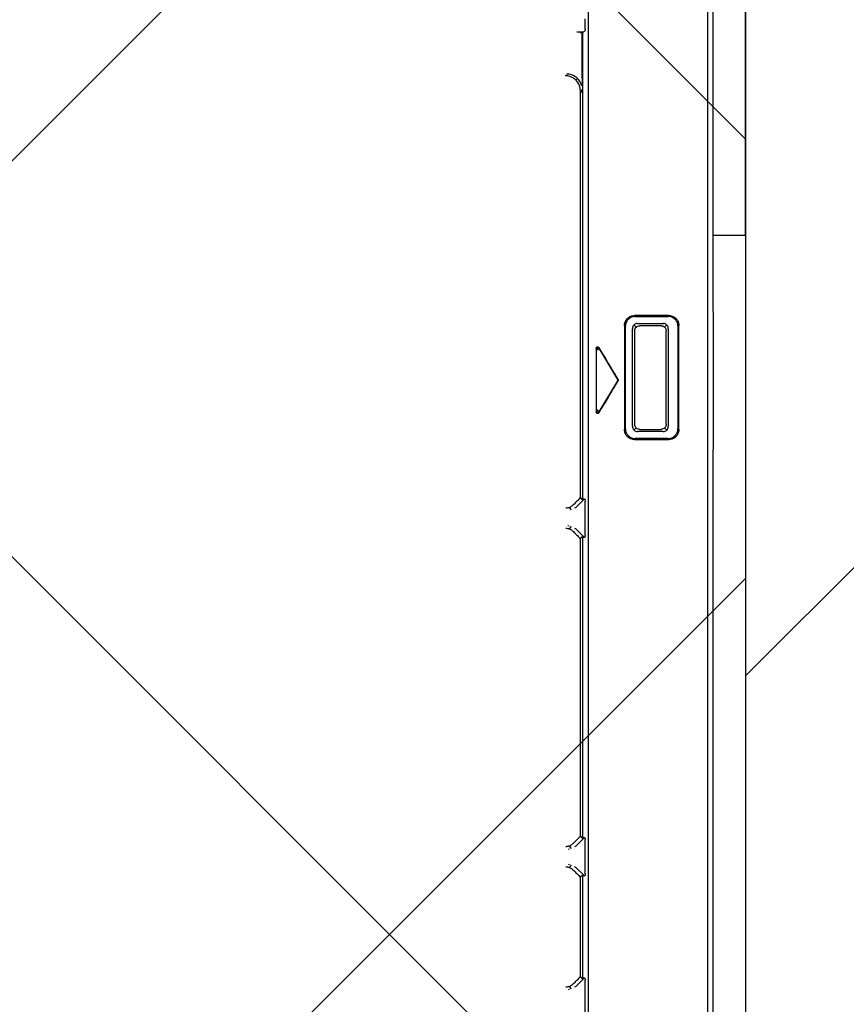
# Model space of a CAD drawing. Header units: millimetres. Extents: x 24385 to 79107, y -56478 to -23676.
# Tile 91 of 256: x 29212 to 29228, y -35260 to -35241. Entities that reach past the tile are written whole.
import ezdxf

# ---------------------------------------------------------------- set-up
doc = ezdxf.new("R2010")
doc.units = ezdxf.units.MM
doc.header["$LTSCALE"] = 2
doc.linetypes.add('DASHED', pattern=[19.05, 12.7, -6.35])
doc.layers.add('0_OPIS', color=7, linetype='Continuous', lineweight=13)
doc.layers.add('A_KRESKOWANIE', color=9, linetype='Continuous', lineweight=0)
for name, color, linetype in [('3DPLAN_A_KRESKOWANIE 1', 253, 'Continuous'), ('3DPLAN_A_OPIS', 8, 'Continuous'), ('3DPLAN_K_NOŚNA', 7, 'Continuous'), ('IS_freon_urządzenia', 3, 'DASHED'), ('IS_KLIM_urządzenia', 3, 'Continuous')]:
    doc.layers.add(name, color=color, linetype=linetype)
doc.styles.add('ARIAL', font='arial.ttf')

# ---------------------------------------------------------------- blocks, each defined once
blk = doc.blocks.new('G$C8A3076D4')
at = {"layer": 'IS_KLIM_urządzenia', "linetype": 'Continuous'}
for p, q in [((51.105, 25.983), (77.216, 25.983)), ((52.852, 24.519), (52.863, 24.507)), ((53.014, 24.562), (55.175, 24.562)), ((55.326, 24.507), (55.338, 24.519)), ((52.808, 23.664), (52.808, 24.353)), ((52.958, 23.709), (52.957, 24.254)), ((52.994, 24.322), (53.035, 24.281)), ((53.069, 24.359), (55.12, 24.359)), ((55.196, 24.322), (55.155, 24.281)), ((55.232, 24.252), (55.232, 23.712)), ((55.381, 24.352), (55.381, 23.665)), ((52.995, 23.642), (53.036, 23.683)), ((55.112, 23.658), (53.074, 23.658)), ((55.194, 23.642), (55.154, 23.682)), ((52.863, 23.511), (52.851, 23.499)), ((55.177, 23.456), (53.012, 23.456)), ((55.118, 23.605), (53.071, 23.605)), ((55.338, 23.499), (55.326, 23.511)), ((53.515, 22.916), (54.134, 23.289)), ((54.135, 23.288), (54.166, 23.288)), ((54.149, 23.296), (54.149, 23.308)), ((54.166, 23.288), (54.783, 22.917)), ((53.493, 22.879), (53.448, 22.866)), ((54.805, 22.879), (54.85, 22.867)), ((100.072, 22.682), (2.637, 22.68)), ((56.65, 22.594), (56.838, 22.406)), ((57.271, 22.406), (57.459, 22.594)), ((63.774, 22.594), (63.962, 22.406)), ((64.395, 22.406), (64.583, 22.594)), ((66.729, 22.594), (66.917, 22.406)), ((46.818, 22.433), (46.819, 22.581)), ((46.828, 22.553), (56.663, 22.553)), ((47.793, 22.544), (46.83, 22.544)), ((47.793, 22.544), (47.95, 22.544)), ((47.807, 22.445), (47.836, 22.415)), ((56.838, 22.406), (56.847, 22.385)), ((57.262, 22.385), (57.271, 22.406)), ((57.446, 22.553), (63.787, 22.553)), ((63.962, 22.406), (63.971, 22.385)), ((64.386, 22.385), (64.395, 22.406)), ((64.57, 22.553), (66.742, 22.553)), ((66.917, 22.406), (66.926, 22.385)), ((56.88, 22.326), (56.83, 22.278)), ((57.206, 22.249), (57.216, 22.273)), ((57.279, 22.278), (57.229, 22.326)), ((64.004, 22.326), (63.954, 22.278)), ((64.017, 22.273), (64.024, 22.256)), ((64.333, 22.256), (64.34, 22.273)), ((64.403, 22.278), (64.352, 22.326)), ((66.959, 22.326), (66.909, 22.278)), ((66.972, 22.274), (66.979, 22.256))]:
    blk.add_line(p, q, dxfattribs=at)
for points, knots in [([(51.105, 25.983), (43.968, 25.983), (36.832, 25.983), (26.371, 25.983), (23.046, 25.983), (19.722, 25.983)], [0, 0, 0, 0, 0.682211, 0.682211, 1, 1, 1, 1]), ([(40.717, 25.294), (44.286, 25.294), (47.854, 25.294), (51.836, 25.294), (52.248, 25.294), (52.661, 25.294)], [0, 0, 0, 0, 0.896391, 0.896391, 1, 1, 1, 1]), ([(52.789, 24.368), (52.789, 24.392), (52.793, 24.416), (52.809, 24.461), (52.821, 24.483), (52.851, 24.52), (52.869, 24.536), (52.909, 24.561), (52.932, 24.57), (52.97, 24.579), (52.987, 24.581), (53.003, 24.581)], [0, 0, 0, 0, 0.214794, 0.214794, 0.429769, 0.429769, 0.642338, 0.642338, 0.854675, 0.854675, 1, 1, 1, 1]), ([(53.014, 24.562), (52.993, 24.561), (52.971, 24.557), (52.928, 24.542), (52.906, 24.53), (52.869, 24.5), (52.852, 24.481), (52.828, 24.441), (52.819, 24.419), (52.81, 24.382), (52.809, 24.367), (52.808, 24.353)], [0, 0, 0, 0, 0.200386, 0.200386, 0.426426, 0.426426, 0.648856, 0.648856, 0.868875, 0.868875, 1, 1, 1, 1]), ([(55.381, 24.352), (55.38, 24.375), (55.376, 24.398), (55.361, 24.443), (55.349, 24.464), (55.319, 24.501), (55.301, 24.517), (55.261, 24.542), (55.238, 24.551), (55.202, 24.559), (55.189, 24.561), (55.175, 24.562)], [0, 0, 0, 0, 0.213007, 0.213007, 0.435815, 0.435815, 0.655764, 0.655764, 0.875481, 0.875481, 1, 1, 1, 1]), ([(55.186, 24.581), (55.21, 24.581), (55.235, 24.577), (55.281, 24.561), (55.302, 24.549), (55.34, 24.519), (55.356, 24.5), (55.381, 24.46), (55.39, 24.437), (55.398, 24.399), (55.4, 24.384), (55.4, 24.368)], [0, 0, 0, 0, 0.21758, 0.21758, 0.435409, 0.435409, 0.649758, 0.649758, 0.861786, 0.861786, 1, 1, 1, 1]), ([(52.789, 24.368), (52.789, 24.293), (52.789, 24.218), (52.789, 24.026), (52.789, 23.908), (52.789, 23.743), (52.789, 23.697), (52.789, 23.65)], [0, 0, 0, 0, 0.312648, 0.312648, 0.804205, 0.804205, 1, 1, 1, 1]), ([(53.068, 24.359), (53.055, 24.359), (53.041, 24.357), (53.017, 24.349), (53.006, 24.343), (52.988, 24.328), (52.98, 24.319), (52.967, 24.299), (52.962, 24.287), (52.958, 24.269), (52.957, 24.261), (52.957, 24.254)], [0, 0, 0, 0, 0.237232, 0.237232, 0.449647, 0.449647, 0.660286, 0.660286, 0.870851, 0.870851, 1, 1, 1, 1]), ([(53.004, 24.205), (53.004, 24.217), (53.006, 24.229), (53.014, 24.252), (53.02, 24.263), (53.035, 24.282), (53.044, 24.29), (53.064, 24.302), (53.075, 24.307), (53.095, 24.311), (53.102, 24.312), (53.11, 24.312)], [0, 0, 0, 0, 0.216905, 0.216905, 0.434003, 0.434003, 0.648392, 0.648392, 0.860882, 0.860882, 1, 1, 1, 1]), ([(55.079, 24.312), (55.091, 24.312), (55.103, 24.31), (55.126, 24.302), (55.137, 24.296), (55.155, 24.281), (55.163, 24.272), (55.176, 24.252), (55.18, 24.241), (55.185, 24.221), (55.186, 24.213), (55.186, 24.205)], [0, 0, 0, 0, 0.214481, 0.214481, 0.429097, 0.429097, 0.641919, 0.641919, 0.854666, 0.854666, 1, 1, 1, 1]), ([(55.232, 24.251), (55.232, 24.264), (55.23, 24.276), (55.222, 24.299), (55.216, 24.31), (55.201, 24.328), (55.192, 24.336), (55.172, 24.349), (55.16, 24.354), (55.14, 24.358), (55.131, 24.359), (55.121, 24.359)], [0, 0, 0, 0, 0.21161, 0.21161, 0.423408, 0.423408, 0.632564, 0.632564, 0.839867, 0.839867, 1, 1, 1, 1]), ([(55.4, 23.65), (55.4, 23.725), (55.4, 23.799), (55.4, 23.992), (55.4, 24.11), (55.4, 24.274), (55.4, 24.321), (55.4, 24.368)], [0, 0, 0, 0, 0.312644, 0.312644, 0.804201, 0.804201, 1, 1, 1, 1]), ([(53.004, 24.205), (53.004, 24.123), (53.004, 24.04), (53.004, 23.892), (53.004, 23.825), (53.004, 23.758)], [0, 0, 0, 0, 0.552395, 0.552395, 1, 1, 1, 1]), ([(55.185, 23.758), (55.185, 23.776), (55.185, 23.794), (55.185, 23.943), (55.186, 24.074), (55.186, 24.205)], [0, 0, 0, 0, 0.121173, 0.121173, 1, 1, 1, 1]), ([(53.001, 23.437), (52.977, 23.437), (52.953, 23.441), (52.908, 23.457), (52.887, 23.469), (52.85, 23.498), (52.834, 23.516), (52.809, 23.556), (52.8, 23.578), (52.791, 23.617), (52.789, 23.633), (52.789, 23.65)], [0, 0, 0, 0, 0.215021, 0.215021, 0.430311, 0.430311, 0.642044, 0.642044, 0.853214, 0.853214, 1, 1, 1, 1]), ([(52.809, 23.664), (52.809, 23.641), (52.813, 23.619), (52.829, 23.574), (52.841, 23.553), (52.871, 23.515), (52.889, 23.499), (52.929, 23.475), (52.951, 23.466), (52.987, 23.458), (52.999, 23.457), (53.012, 23.456)], [0, 0, 0, 0, 0.212595, 0.212595, 0.440503, 0.440503, 0.662557, 0.662557, 0.881432, 0.881432, 1, 1, 1, 1]), ([(52.958, 23.709), (52.958, 23.698), (52.96, 23.687), (52.968, 23.665), (52.974, 23.654), (52.989, 23.636), (52.998, 23.628), (53.018, 23.615), (53.03, 23.61), (53.051, 23.606), (53.061, 23.605), (53.071, 23.605)], [0, 0, 0, 0, 0.195538, 0.195538, 0.407211, 0.407211, 0.617929, 0.617929, 0.82878, 0.82878, 1, 1, 1, 1]), ([(53.112, 23.651), (53.1, 23.651), (53.087, 23.653), (53.065, 23.661), (53.054, 23.667), (53.035, 23.682), (53.027, 23.692), (53.014, 23.712), (53.009, 23.723), (53.005, 23.743), (53.004, 23.75), (53.004, 23.758)], [0, 0, 0, 0, 0.216624, 0.216624, 0.433365, 0.433365, 0.648447, 0.648447, 0.862246, 0.862246, 1, 1, 1, 1]), ([(53.112, 23.651), (53.446, 23.651), (53.78, 23.651), (54.435, 23.651), (54.756, 23.651), (55.078, 23.651)], [0, 0, 0, 0, 0.509763, 0.509763, 1, 1, 1, 1]), ([(55.185, 23.758), (55.185, 23.746), (55.183, 23.734), (55.175, 23.711), (55.169, 23.701), (55.154, 23.682), (55.145, 23.674), (55.125, 23.661), (55.113, 23.656), (55.094, 23.652), (55.086, 23.651), (55.078, 23.651)], [0, 0, 0, 0, 0.214747, 0.214747, 0.429568, 0.429568, 0.643419, 0.643419, 0.857404, 0.857404, 1, 1, 1, 1]), ([(55.119, 23.605), (55.133, 23.604), (55.147, 23.607), (55.171, 23.615), (55.182, 23.621), (55.201, 23.636), (55.209, 23.645), (55.222, 23.666), (55.226, 23.677), (55.231, 23.696), (55.231, 23.704), (55.231, 23.712)], [0, 0, 0, 0, 0.237224, 0.237224, 0.448268, 0.448268, 0.657696, 0.657696, 0.865874, 0.865874, 1, 1, 1, 1]), ([(55.177, 23.456), (55.198, 23.457), (55.22, 23.461), (55.263, 23.476), (55.284, 23.488), (55.321, 23.518), (55.337, 23.536), (55.361, 23.575), (55.37, 23.598), (55.379, 23.635), (55.381, 23.65), (55.381, 23.665)], [0, 0, 0, 0, 0.199355, 0.199355, 0.422545, 0.422545, 0.641498, 0.641498, 0.85989, 0.85989, 1, 1, 1, 1]), ([(55.4, 23.65), (55.4, 23.626), (55.396, 23.601), (55.38, 23.555), (55.368, 23.534), (55.338, 23.497), (55.32, 23.48), (55.28, 23.456), (55.257, 23.447), (55.219, 23.439), (55.204, 23.437), (55.189, 23.437)], [0, 0, 0, 0, 0.218422, 0.218422, 0.437198, 0.437198, 0.65107, 0.65107, 0.861859, 0.861859, 1, 1, 1, 1]), ([(54.133, 23.304), (54.048, 23.252), (53.962, 23.201), (53.787, 23.096), (53.697, 23.042), (53.56, 22.959), (53.513, 22.931), (53.466, 22.903)], [0, 0, 0, 0, 0.382847, 0.382847, 0.789119, 0.789119, 1, 1, 1, 1]), ([(54.133, 23.304), (54.136, 23.305), (54.139, 23.307), (54.146, 23.308), (54.15, 23.308), (54.157, 23.307), (54.16, 23.306), (54.164, 23.304), (54.165, 23.304), (54.166, 23.304)], [0, 0, 0, 0, 0.312096, 0.312096, 0.624293, 0.624293, 0.935211, 0.935211, 1, 1, 1, 1]), ([(54.832, 22.903), (54.781, 22.934), (54.73, 22.965), (54.588, 23.05), (54.498, 23.104), (54.327, 23.207), (54.246, 23.255), (54.166, 23.304)], [0, 0, 0, 0, 0.230731, 0.230731, 0.637012, 0.637012, 1, 1, 1, 1]), ([(53.481, 22.844), (53.477, 22.844), (53.472, 22.844), (53.465, 22.847), (53.461, 22.849), (53.455, 22.853), (53.453, 22.856), (53.449, 22.862), (53.448, 22.866), (53.447, 22.872), (53.447, 22.875), (53.448, 22.881), (53.449, 22.884), (53.452, 22.89), (53.454, 22.893), (53.459, 22.899), (53.463, 22.901), (53.466, 22.903)], [0, 0, 0, 0, 0.154291, 0.154291, 0.283918, 0.283918, 0.414787, 0.414787, 0.527246, 0.527246, 0.63128, 0.63128, 0.740016, 0.740016, 0.863016, 0.863016, 1, 1, 1, 1]), ([(53.515, 22.916), (53.511, 22.914), (53.508, 22.91), (53.503, 22.903), (53.501, 22.9), (53.499, 22.893), (53.498, 22.889), (53.499, 22.882), (53.5, 22.879), (53.503, 22.873), (53.505, 22.87), (53.509, 22.866), (53.511, 22.864), (53.517, 22.861), (53.519, 22.86), (53.522, 22.86)], [0, 0, 0, 0, 0.196698, 0.196698, 0.349939, 0.349939, 0.504631, 0.504631, 0.638183, 0.638183, 0.761245, 0.761245, 0.889276, 0.889276, 1, 1, 1, 1]), ([(54.767, 22.858), (54.771, 22.859), (54.775, 22.859), (54.782, 22.862), (54.786, 22.863), (54.792, 22.868), (54.794, 22.871), (54.798, 22.877), (54.799, 22.88), (54.8, 22.887), (54.8, 22.89), (54.799, 22.896), (54.798, 22.899), (54.795, 22.905), (54.793, 22.908), (54.788, 22.913), (54.785, 22.915), (54.783, 22.917)], [0, 0, 0, 0, 0.138738, 0.138738, 0.275874, 0.275874, 0.414329, 0.414329, 0.533185, 0.533185, 0.642716, 0.642716, 0.75673, 0.75673, 0.885292, 0.885292, 1, 1, 1, 1]), ([(54.832, 22.903), (54.837, 22.901), (54.841, 22.897), (54.847, 22.889), (54.849, 22.886), (54.851, 22.879), (54.851, 22.875), (54.851, 22.868), (54.85, 22.864), (54.847, 22.859), (54.845, 22.856), (54.841, 22.852), (54.838, 22.85), (54.832, 22.847), (54.829, 22.845), (54.823, 22.844), (54.82, 22.844), (54.817, 22.844)], [0, 0, 0, 0, 0.191145, 0.191145, 0.322347, 0.322347, 0.454834, 0.454834, 0.568645, 0.568645, 0.672752, 0.672752, 0.78059, 0.78059, 0.901973, 0.901973, 1, 1, 1, 1]), ([(46.765, 22.612), (46.77, 22.612), (46.775, 22.611), (46.783, 22.61), (46.785, 22.609), (46.788, 22.608)], [0, 0, 0, 0, 0.627648, 0.627648, 1, 1, 1, 1]), ([(46.788, 22.608), (46.794, 22.606), (46.799, 22.603), (46.807, 22.597), (46.811, 22.594), (46.816, 22.587), (46.818, 22.583), (46.819, 22.58)], [0, 0, 0, 0, 0.32781, 0.32781, 0.652448, 0.652448, 1, 1, 1, 1]), ([(56.651, 22.582), (56.65, 22.585), (56.649, 22.587), (56.649, 22.593), (56.65, 22.595), (56.653, 22.6), (56.655, 22.602), (56.661, 22.606), (56.663, 22.607), (56.667, 22.608)], [0, 0, 0, 0, 0.30104, 0.30104, 0.549156, 0.549156, 0.800113, 0.800113, 1, 1, 1, 1]), ([(56.667, 22.608), (56.672, 22.61), (56.678, 22.611), (56.687, 22.612), (56.691, 22.612), (56.694, 22.612)], [0, 0, 0, 0, 0.645272, 0.645272, 1, 1, 1, 1]), ([(57.415, 22.612), (57.421, 22.612), (57.427, 22.612), (57.436, 22.61), (57.439, 22.609), (57.442, 22.608)], [0, 0, 0, 0, 0.646481, 0.646481, 1, 1, 1, 1]), ([(57.442, 22.608), (57.446, 22.607), (57.449, 22.605), (57.454, 22.602), (57.456, 22.6), (57.459, 22.596), (57.46, 22.593), (57.46, 22.588), (57.46, 22.585), (57.458, 22.582)], [0, 0, 0, 0, 0.22085, 0.22085, 0.442448, 0.442448, 0.653888, 0.653888, 1, 1, 1, 1]), ([(63.775, 22.582), (63.773, 22.585), (63.773, 22.587), (63.773, 22.593), (63.774, 22.595), (63.777, 22.6), (63.779, 22.602), (63.784, 22.606), (63.787, 22.607), (63.79, 22.608)], [0, 0, 0, 0, 0.30104, 0.30104, 0.549156, 0.549156, 0.800113, 0.800113, 1, 1, 1, 1]), ([(63.79, 22.608), (63.796, 22.61), (63.802, 22.611), (63.811, 22.612), (63.815, 22.612), (63.818, 22.612)], [0, 0, 0, 0, 0.645271, 0.645271, 1, 1, 1, 1]), ([(64.539, 22.612), (64.545, 22.612), (64.551, 22.612), (64.56, 22.61), (64.563, 22.609), (64.566, 22.608)], [0, 0, 0, 0, 0.646481, 0.646481, 1, 1, 1, 1]), ([(64.566, 22.608), (64.57, 22.607), (64.573, 22.605), (64.578, 22.602), (64.58, 22.6), (64.583, 22.596), (64.584, 22.594), (64.584, 22.588), (64.583, 22.585), (64.582, 22.582)], [0, 0, 0, 0, 0.22085, 0.22085, 0.442448, 0.442448, 0.653888, 0.653888, 1, 1, 1, 1]), ([(66.73, 22.582), (66.729, 22.585), (66.728, 22.587), (66.728, 22.593), (66.729, 22.595), (66.732, 22.6), (66.734, 22.602), (66.74, 22.606), (66.742, 22.607), (66.746, 22.608)], [0, 0, 0, 0, 0.30104, 0.30104, 0.549156, 0.549156, 0.800113, 0.800113, 1, 1, 1, 1]), ([(66.746, 22.608), (66.751, 22.61), (66.757, 22.611), (66.766, 22.612), (66.77, 22.612), (66.773, 22.612)], [0, 0, 0, 0, 0.645271, 0.645271, 1, 1, 1, 1]), ([(46.828, 22.552), (46.825, 22.557), (46.823, 22.565), (46.82, 22.576), (46.819, 22.578), (46.819, 22.58)], [0, 0, 0, 0, 0.825499, 0.825499, 1, 1, 1, 1]), ([(46.832, 22.502), (46.832, 22.508), (46.832, 22.514), (46.832, 22.525), (46.831, 22.53), (46.83, 22.54), (46.83, 22.544), (46.829, 22.549), (46.828, 22.551), (46.828, 22.552)], [0, 0, 0, 0, 0.264899, 0.264899, 0.52974, 0.52974, 0.795515, 0.795515, 1, 1, 1, 1]), ([(47.953, 22.535), (47.943, 22.532), (47.932, 22.529), (47.888, 22.514), (47.856, 22.496), (47.8, 22.451), (47.776, 22.424), (47.738, 22.363), (47.724, 22.33), (47.711, 22.269), (47.708, 22.243), (47.708, 22.217)], [0, 0, 0, 0, 0.074805, 0.074805, 0.324054, 0.324054, 0.571234, 0.571234, 0.818364, 0.818364, 1, 1, 1, 1]), ([(48.063, 22.509), (48.027, 22.509), (47.99, 22.503), (47.923, 22.479), (47.89, 22.461), (47.835, 22.417), (47.81, 22.389), (47.773, 22.329), (47.759, 22.295), (47.751, 22.26), (47.745, 22.237), (47.743, 22.213), (47.743, 22.188)], [0, 0, 0, 0, 0.21498, 0.21498, 0.430094, 0.430094, 0.643423, 0.643423, 0.856709, 0.856709, 0.856709, 1, 1, 1, 1]), ([(48.052, 22.539), (48.046, 22.539), (48.041, 22.538), (48.035, 22.538), (48.034, 22.538), (48.034, 22.538)], [0, 0, 0, 0, 0.938698, 0.938698, 1, 1, 1, 1]), ([(48.094, 22.542), (48.093, 22.542), (48.092, 22.542), (48.085, 22.541), (48.078, 22.541), (48.065, 22.54), (48.059, 22.539), (48.052, 22.539)], [0, 0, 0, 0, 0.052289, 0.052289, 0.572786, 0.572786, 1, 1, 1, 1]), ([(56.625, 22.509), (56.61, 22.509), (56.595, 22.509), (53.741, 22.509), (50.902, 22.509), (48.063, 22.509)], [0, 0, 0, 0, 0.005175, 0.005175, 1, 1, 1, 1]), ([(56.625, 22.509), (56.626, 22.51), (56.627, 22.511), (56.639, 22.522), (56.65, 22.532), (56.66, 22.542)], [0, 0, 0, 0, 0.080617, 0.080617, 1, 1, 1, 1]), ([(56.625, 22.509), (56.635, 22.499), (56.646, 22.488), (56.677, 22.457), (56.698, 22.436), (56.739, 22.395), (56.76, 22.374), (56.781, 22.353)], [0, 0, 0, 0, 0.198956, 0.198956, 0.599478, 0.599478, 1, 1, 1, 1]), ([(56.651, 22.582), (56.654, 22.576), (56.657, 22.57), (56.664, 22.554), (56.664, 22.546), (56.66, 22.542)], [0, 0, 0, 0, 0.293995, 0.293995, 1, 1, 1, 1]), ([(57.328, 22.353), (57.349, 22.374), (57.37, 22.395), (57.411, 22.436), (57.432, 22.457), (57.463, 22.488), (57.474, 22.499), (57.484, 22.509)], [0, 0, 0, 0, 0.400528, 0.400528, 0.801056, 0.801056, 1, 1, 1, 1]), ([(57.449, 22.542), (57.445, 22.546), (57.445, 22.554), (57.452, 22.57), (57.454, 22.576), (57.458, 22.582)], [0, 0, 0, 0, 0.688827, 0.688827, 1, 1, 1, 1]), ([(57.484, 22.509), (57.483, 22.51), (57.482, 22.511), (57.47, 22.522), (57.459, 22.532), (57.449, 22.542)], [0, 0, 0, 0, 0.080619, 0.080619, 1, 1, 1, 1]), ([(63.749, 22.509), (63.734, 22.509), (63.719, 22.509), (61.646, 22.509), (59.587, 22.509), (57.514, 22.509), (57.499, 22.509), (57.484, 22.509)], [0, 0, 0, 0, 0.007073, 0.007073, 0.992927, 0.992927, 1, 1, 1, 1]), ([(63.749, 22.509), (63.759, 22.499), (63.77, 22.489), (63.801, 22.457), (63.822, 22.436), (63.863, 22.395), (63.884, 22.374), (63.905, 22.353)], [0, 0, 0, 0, 0.198956, 0.198956, 0.599478, 0.599478, 1, 1, 1, 1]), ([(63.775, 22.582), (63.778, 22.576), (63.781, 22.571), (63.788, 22.554), (63.788, 22.546), (63.784, 22.543)], [0, 0, 0, 0, 0.293995, 0.293995, 1, 1, 1, 1]), ([(64.452, 22.353), (64.473, 22.374), (64.493, 22.395), (64.535, 22.437), (64.556, 22.457), (64.587, 22.489), (64.598, 22.499), (64.608, 22.509)], [0, 0, 0, 0, 0.400528, 0.400528, 0.801056, 0.801056, 1, 1, 1, 1]), ([(64.572, 22.543), (64.569, 22.546), (64.569, 22.554), (64.575, 22.57), (64.578, 22.576), (64.582, 22.582)], [0, 0, 0, 0, 0.688827, 0.688827, 1, 1, 1, 1]), ([(66.704, 22.509), (66.689, 22.509), (66.674, 22.509), (65.99, 22.509), (65.321, 22.509), (64.637, 22.509), (64.623, 22.509), (64.608, 22.509)], [0, 0, 0, 0, 0.021142, 0.021142, 0.978859, 0.978859, 1, 1, 1, 1]), ([(66.704, 22.509), (66.705, 22.51), (66.706, 22.511), (66.718, 22.522), (66.728, 22.532), (66.739, 22.543)], [0, 0, 0, 0, 0.076146, 0.076146, 1, 1, 1, 1]), ([(66.704, 22.509), (66.714, 22.499), (66.725, 22.489), (66.756, 22.457), (66.777, 22.437), (66.818, 22.395), (66.839, 22.374), (66.86, 22.353)], [0, 0, 0, 0, 0.198956, 0.198956, 0.599478, 0.599478, 1, 1, 1, 1]), ([(66.73, 22.582), (66.733, 22.576), (66.736, 22.571), (66.743, 22.554), (66.743, 22.546), (66.739, 22.543)], [0, 0, 0, 0, 0.293995, 0.293995, 1, 1, 1, 1]), ([(56.781, 22.353), (56.798, 22.336), (56.812, 22.316), (56.833, 22.273), (56.84, 22.25), (56.843, 22.218), (56.844, 22.21), (56.844, 22.202)], [0, 0, 0, 0, 0.429267, 0.429267, 0.858235, 0.858235, 1, 1, 1, 1]), ([(57.265, 22.202), (57.265, 22.226), (57.27, 22.251), (57.286, 22.296), (57.298, 22.318), (57.318, 22.342), (57.323, 22.348), (57.328, 22.353)], [0, 0, 0, 0, 0.434411, 0.434411, 0.869218, 0.869218, 1, 1, 1, 1]), ([(63.905, 22.353), (63.922, 22.336), (63.936, 22.316), (63.957, 22.273), (63.963, 22.25), (63.967, 22.218), (63.968, 22.21), (63.968, 22.202)], [0, 0, 0, 0, 0.429267, 0.429267, 0.858235, 0.858235, 1, 1, 1, 1]), ([(64.389, 22.202), (64.389, 22.226), (64.393, 22.251), (64.41, 22.296), (64.422, 22.318), (64.442, 22.342), (64.446, 22.348), (64.452, 22.353)], [0, 0, 0, 0, 0.434411, 0.434411, 0.869218, 0.869218, 1, 1, 1, 1]), ([(66.86, 22.353), (66.877, 22.336), (66.891, 22.316), (66.912, 22.273), (66.919, 22.25), (66.922, 22.218), (66.923, 22.21), (66.923, 22.202)], [0, 0, 0, 0, 0.429267, 0.429267, 0.858235, 0.858235, 1, 1, 1, 1])]:
    blk.add_open_spline(points, degree=3, knots=knots, dxfattribs=at)
for points, degree in [([(51.105, 25.983), (51.105, 25.753), (51.105, 25.524), (51.105, 25.294)], 3), ([(52.661, 25.294), (52.702, 25.297), (52.744, 25.301), (52.785, 25.304)], 3), ([(52.785, 25.304), (53.699, 25.304), (54.613, 25.304), (55.527, 25.304)], 3), ([(55.527, 25.304), (55.569, 25.301), (55.61, 25.297), (55.652, 25.294)], 3), ([(55.652, 25.294), (60.318, 25.294), (64.985, 25.294), (69.652, 25.294)], 3), ([(5.501, 25.184), (87.905, 25.184)], 1), ([(55.186, 24.581), (54.458, 24.581), (53.731, 24.581), (53.003, 24.581)], 3), ([(55.079, 24.312), (54.423, 24.312), (53.767, 24.312), (53.11, 24.312)], 3), ([(53.001, 23.437), (53.73, 23.437), (54.459, 23.437), (55.189, 23.437)], 3), ([(53.481, 22.844), (53.927, 22.844), (54.372, 22.844), (54.817, 22.844)], 3), ([(46.765, 22.612), (46.693, 22.612), (46.621, 22.612), (46.549, 22.612)], 3), ([(57.415, 22.612), (57.175, 22.612), (56.934, 22.612), (56.694, 22.612)], 3), ([(64.539, 22.612), (64.298, 22.612), (64.058, 22.612), (63.818, 22.612)], 3), ([(67.494, 22.612), (67.253, 22.612), (67.013, 22.612), (66.773, 22.612)], 3), ([(63.749, 22.509), (63.761, 22.52), (63.772, 22.531), (63.784, 22.543)], 3), ([(64.608, 22.509), (64.596, 22.52), (64.584, 22.531), (64.572, 22.543)], 3)]:
    blk.add_open_spline(points, degree=degree, dxfattribs=at)
blk = doc.blocks.new('II pietrooo')
at = {"layer": '3DPLAN_A_KRESKOWANIE 1'}
h = blk.add_hatch(dxfattribs=at)
h.set_pattern_fill('ANSI31', color=256, scale=7.5, style=0)
h.set_pattern_definition([(45, (25713.503, -37486.946), (-16.83798, 16.83798), [])])
h.paths.add_polyline_path([(28996.124, -35640.037), (29220.124, -35640.037), (29220.124, -35744.037), (29268.124, -35744.037), (29268.124, -35638.037), (29280.124, -35638.037), (29280.124, -35618.037), (28996.124, -35618.037)])
h.paths.add_polyline_path([(28878.124, -35618.037), (28627.124, -35618.037), (28627.124, -35638.715), (28681.519, -35638.715), (28681.519, -35640.037), (28878.124, -35640.037)])
h.paths.add_polyline_path([(28627.124, -35774.701), (28669.124, -35774.701), (28669.124, -35692.715), (28627.124, -35692.715)])
h.paths.add_polyline_path([(28558.698, -36657.037), (28739.124, -36657.037), (28739.124, -36571.037), (28671.124, -36571.037), (28671.124, -36518.037), (28657.124, -36518.037), (28657.124, -36236.037), (28700.124, -36236.037), (28700.124, -36016.037), (28669.124, -36016.037), (28669.124, -35828.701), (28627.124, -35828.701), (28627.124, -35865.037), (28626.124, -35886.037), (28626.124, -36572.037), (28558.698, -36572.037)])
h.paths.add_polyline_path([(29268.124, -35964.037), (29268.124, -35847.037), (29220.124, -35847.037), (29220.124, -35964.037)])
h.paths.add_polyline_path([(29503.486, -35638.037), (29503.486, -35618.037), (29460.124, -35618.037), (29460.124, -35600.037), (29450.124, -35600.037), (29450.124, -35618.037), (29383.124, -35618.037), (29383.124, -35638.037)])
h.paths.add_polyline_path([(28853.124, -36657.037), (29038.124, -36657.037), (29038.124, -36571.037), (28853.124, -36571.037)])
h.paths.add_polyline_path([(29151.124, -36657.037), (29338.124, -36657.037), (29338.124, -36571.037), (29270.124, -36571.037), (29270.124, -36518.037), (29220.124, -36518.037), (29220.124, -36571.037), (29151.124, -36571.037)])
h.paths.add_polyline_path([(29634.124, -36571.037), (29451.124, -36571.037), (29451.124, -36657.037), (29634.124, -36657.037)])
h.paths.add_polyline_path([(29935.124, -36571.037), (29869.124, -36571.037), (29869.124, -36518.037), (29822.124, -36518.037), (29822.124, -36571.037), (29747.124, -36571.037), (29747.124, -36657.037), (29935.124, -36657.037)])
h.paths.add_polyline_path([(30049.124, -36657.037), (30229.124, -36657.037), (30229.124, -36572.037), (30152.124, -36572.037), (30152.124, -35868.037), (30205.124, -35868.037), (30205.124, -35846.037), (30137.124, -35846.037), (30137.124, -36571.037), (30049.124, -36571.037)])
h.paths.add_polyline_path([(30416.124, -35967.037), (30444.124, -35967.037), (30444.124, -36519.037), (30416.124, -36519.037), (30416.124, -36572.037), (30344.124, -36572.037), (30344.124, -36657.037), (30525.124, -36657.037), (30525.124, -36569.037), (30491.124, -36569.037), (30491.124, -35961.037), (30561.124, -35961.037), (30561.124, -35942.037), (30464.124, -35942.037), (30464.124, -35846.037), (30308.124, -35846.037), (30308.124, -35868.037), (30416.124, -35868.037)])
h.paths.add_polyline_path([(30640.124, -36657.037), (30826.124, -36657.037), (30826.124, -36569.037), (30640.124, -36569.037)])
h.paths.add_polyline_path([(31069.124, -36128.037), (31069.124, -36517.037), (31041.124, -36517.037), (31041.124, -36569.037), (30941.124, -36569.037), (30941.124, -36657.037), (31677.485, -36657.037), (31677.485, -36350.037), (31638.124, -36350.037), (31638.124, -36497.037), (31585.124, -36497.037), (31585.124, -36562.037), (31092.124, -36562.037), (31092.124, -36128.037)])
h.paths.add_polyline_path([(31069.124, -35961.037), (30716.124, -35961.037), (30716.124, -35813.037), (30718.619, -35813.037), (30728.124, -35813.037), (30728.124, -35942.037), (31012.124, -35942.037), (31012.124, -35891.037), (31024.124, -35891.037), (31024.124, -35870.037), (31046.124, -35870.037), (31046.124, -35891.037), (31058.124, -35891.037), (31058.124, -35942.037), (31562.124, -35942.037), (31562.124, -35677.037), (31610.124, -35677.037), (31610.124, -35281.037), (31677.485, -35281.037), (31677.485, -36124.037), (31638.124, -36124.037), (31638.124, -35961.037), (31092.124, -35961.037), (31092.124, -36025.037), (31069.124, -36025.037)])
h.paths.add_polyline_path([(30708.333, -35857.49), (30708.333, -35812.361), (30740.733, -35812.361), (30740.733, -35857.49)], flags=9)
h.paths.add_polyline_path([(31062.124, -35694.037), (31062.124, -35618.037), (31015.124, -35618.037), (31015.124, -35694.037)])
h.paths.add_polyline_path([(31677.485, -35151.037), (31677.485, -34962.037), (30941.124, -34962.037), (30941.124, -35016.037), (31013.124, -35016.037), (31013.124, -35069.037), (31062.124, -35069.037), (31062.124, -35011.037), (31562.124, -35011.037), (31562.124, -35142.037), (31610.124, -35142.037), (31610.124, -35151.037)])
h.paths.add_polyline_path([(30826.124, -34962.037), (30640.124, -34962.037), (30640.124, -35016.037), (30826.124, -35016.037)])
h.paths.add_polyline_path([(30346.124, -35009.037), (30420.124, -35009.037), (30420.124, -35062.037), (30450.124, -35062.037), (30450.124, -35149.037), (30460.124, -35149.037), (30460.124, -35016.037), (30525.124, -35016.037), (30525.124, -34962.037), (30346.124, -34962.037)])
h.paths.add_polyline_path([(30231.124, -34962.037), (30056.124, -34962.037), (30056.124, -35009.037), (30231.124, -35009.037)])
h.paths.add_polyline_path([(29856.124, -35328.037), (29856.124, -35059.037), (29872.124, -35059.037), (29872.124, -35009.037), (29941.124, -35009.037), (29941.124, -34962.037), (29753.124, -34962.037), (29753.124, -35009.037), (29818.124, -35009.037), (29818.124, -35059.037), (29834.124, -35059.037), (29834.124, -35328.037)])
h.paths.add_polyline_path([(29460.124, -35480.037), (29460.124, -35466.037), (30247.124, -35466.037), (30247.124, -35441.037), (29856.124, -35441.037), (29856.124, -35428.037), (29834.124, -35428.037), (29834.124, -35441.037), (29556.124, -35441.037), (29556.124, -35009.037), (29638.124, -35009.037), (29638.124, -34962.037), (29461.124, -34962.037), (29461.124, -35016.037), (29547.124, -35016.037), (29547.124, -35448.037), (29368.124, -35448.037), (29368.124, -35466.037), (29450.124, -35466.037), (29450.124, -35480.037), (29452.119, -35480.037)])
h.paths.add_polyline_path([(29336.124, -34962.037), (29156.457, -34962.037), (29156.457, -35014.037), (29226.457, -35014.037), (29226.457, -35404.037), (29175.457, -35404.037), (29175.457, -35444.037), (28929.457, -35444.037), (28929.457, -35466.037), (29265.124, -35466.037), (29265.124, -35448.037), (29253.124, -35448.037), (29253.124, -35070.037), (29282.124, -35070.037), (29282.124, -35016.037), (29336.124, -35016.037)])
h.paths.add_polyline_path([(28860.457, -35014.037), (29041.457, -35014.037), (29041.457, -34962.037), (28860.457, -34962.037)])
h.paths.add_polyline_path([(28697.457, -35187.037), (28697.457, -35084.037), (28674.457, -35084.037), (28674.457, -35014.037), (28745.457, -35014.037), (28745.457, -34962.037), (28602.124, -34962.037), (28602.124, -35015.037), (28627.124, -35015.037), (28627.124, -35067.037), (28642.124, -35067.037), (28642.124, -35072.037), (28642.124, -35146.32), (28685.708, -35146.32), (28685.708, -35187.037)])
h.paths.add_polyline_path([(28642.124, -35353.037), (28635.124, -35353.037), (28635.124, -35438.037), (28643.124, -35438.037), (28643.124, -35466.037), (28829.457, -35466.037), (28829.457, -35444.037), (28674.457, -35444.037), (28674.457, -35200.32), (28642.124, -35200.32)])
h.paths.add_polyline_path([(28492.124, -35015.037), (28492.124, -34962.037), (28211.995, -34962.037), (28211.995, -34959.037), (28205.124, -34959.037), (28205.124, -35015.037)])
h.paths.add_polyline_path([(28062.124, -35183.037), (28062.124, -35072.037), (28072.124, -35072.037), (28072.124, -35015.037), (28081.124, -35015.037), (28081.124, -34918.037), (28086.124, -34918.037), (28086.124, -34914.037), (28068.985, -34914.037), (28068.985, -34944.037), (28073.985, -34944.037), (28073.985, -34959.037), (28062.485, -34959.037), (28062.485, -34962.037), (28026.624, -34962.037), (28026.624, -35180.037), (28027.124, -35180.037), (28027.124, -35183.037)])
h.paths.add_polyline_path([(27906.124, -35022.037), (27982.124, -35022.037), (27982.124, -35089.037), (27944.124, -35089.037), (27944.124, -35180.037), (28026.624, -35180.037), (28026.624, -34962.037), (27906.124, -34962.037)])
h.paths.add_polyline_path([(27791.124, -34962.037), (27617.124, -34962.037), (27617.124, -35022.037), (27791.124, -35022.037)])
h.paths.add_polyline_path([(27460.124, -35083.037), (27426.124, -35083.037), (27426.124, -35022.037), (27502.124, -35022.037), (27502.124, -34962.037), (26781.485, -34962.037), (26781.485, -35100.037), (26827.124, -35100.037), (26827.124, -35020.037), (27377.124, -35020.037), (27377.124, -35072.037), (27405.124, -35072.037), (27405.124, -35233.037), (27460.124, -35233.037)])
h.paths.add_polyline_path([(27405.124, -35492.037), (27426.124, -35492.037), (27426.124, -35323.037), (27405.124, -35323.037), (27405.124, -35332.037), (26827.124, -35332.037), (26827.124, -35275.037), (26781.485, -35275.037), (26781.485, -35409.037), (26826.124, -35409.037), (26826.124, -35352.037), (27405.124, -35352.037)])
h.paths.add_polyline_path([(26827.124, -36005.037), (26827.124, -35955.037), (27379.124, -35955.037), (27379.124, -35969.037), (27405.124, -35969.037), (27405.124, -35998.037), (27426.124, -35998.037), (27426.124, -35901.037), (27346.124, -35901.037), (27346.124, -35931.037), (26850.124, -35931.037), (26850.124, -35891.037), (26781.485, -35891.037), (26781.485, -36005.037)])
h.paths.add_polyline_path([(26993.716, -36573.037), (26827.124, -36573.037), (26827.124, -36503.037), (26881.124, -36503.037), (26881.124, -36349.037), (26827.124, -36349.037), (26827.124, -36275.037), (26781.485, -36275.037), (26781.485, -36657.037), (26993.716, -36657.037)])
h.paths.add_polyline_path([(27462.551, -36581.037), (27431.124, -36581.037), (27431.124, -36173.037), (27468.124, -36173.037), (27468.124, -36134.037), (27477.124, -36134.037), (27477.124, -36113.037), (27426.124, -36113.037), (27426.124, -36088.037), (27405.124, -36088.037), (27405.124, -36522.037), (27378.124, -36522.037), (27378.124, -36573.037), (27181.882, -36573.037), (27181.882, -36657.037), (27462.551, -36657.037)])
h.paths.add_polyline_path([(27415.624, -36075.118), (27432.053, -36075.118), (27432.053, -36095.118), (27415.624, -36095.118)], flags=9)
h.paths.add_polyline_path([(27804.124, -36578.85), (27739.124, -36578.85), (27739.124, -36043.85), (27716.124, -36043.85), (27716.124, -36113.037), (27580.124, -36113.037), (27580.124, -36134.037), (27717.124, -36134.037), (27717.124, -36581.037), (27577.551, -36581.037), (27577.551, -36657.037), (27804.124, -36657.037)])
h.paths.add_polyline_path([(28147.698, -36572.037), (28077.698, -36572.037), (28077.698, -36523.037), (28062.698, -36523.037), (28062.698, -36237.037), (28106.698, -36237.037), (28106.698, -36134.037), (28062.698, -36134.037), (28062.698, -36010.037), (28106.698, -36010.037), (28106.698, -35886.037), (28394.124, -35886.037), (28394.124, -35864.037), (28063.124, -35864.037), (28063.124, -35670.037), (28073.124, -35670.037), (28073.124, -35621.037), (28062.124, -35621.037), (28062.124, -35543.037), (28082.124, -35543.037), (28082.124, -35495.037), (28062.124, -35495.037), (28062.124, -35394.037), (28282.124, -35394.037), (28282.124, -35408.037), (28286.461, -35408.037), (28298.124, -35408.037), (28298.124, -35378.037), (28379.124, -35378.037), (28379.124, -35438.037), (28517.124, -35438.037), (28517.124, -35353.037), (28062.124, -35353.037), (28062.124, -35333.037), (28027.124, -35333.037), (28027.124, -35347.037), (28026.624, -35347.037), (28026.624, -36657.037), (28147.698, -36657.037)])
h.paths.add_polyline_path([(27990.124, -35853.037), (27968.124, -35853.037), (27968.124, -35869.037), (27697.299, -35869.037), (27697.299, -35888.037), (27716.124, -35888.037), (27716.124, -35906.276), (27737.698, -35906.276), (27737.698, -35953.85), (27739.124, -35953.85), (27739.124, -35885.85), (27985.124, -35885.85), (27985.124, -35971.85), (28001.124, -35971.85), (28001.124, -36038.85), (27936.124, -36038.85), (27936.124, -36242.85), (27999.124, -36242.85), (27999.124, -36501.85), (27972.124, -36501.85), (27972.124, -36578.85), (27919.124, -36578.85), (27919.124, -36657.037), (28026.624, -36657.037), (28026.624, -35347.037), (27730.124, -35347.037), (27730.124, -35371.037), (27990.124, -35371.037), (27990.124, -35559.037), (27950.124, -35559.037), (27950.124, -35615.037), (27920.124, -35615.037), (27920.124, -35714.037), (27990.124, -35714.037)])
h.paths.add_polyline_path([(27618.124, -35845.037), (27595.124, -35845.037), (27595.124, -35888.037), (27697.299, -35888.037), (27697.299, -35869.037), (27618.124, -35869.037)])
h.paths.add_polyline_path([(27618.124, -35668.037), (27611.124, -35668.037), (27611.124, -35639.516), (27595.124, -35639.516), (27595.124, -35742.037), (27618.124, -35742.037)])
h.paths.add_polyline_path([(27627.124, -35371.037), (27627.124, -35347.037), (27595.124, -35347.037), (27595.124, -35585.516), (27611.124, -35585.516), (27611.124, -35371.037)])
h.paths.add_polyline_path([(27611.124, -35585.516), (27595.124, -35585.516), (27595.124, -35612.516), (27611.124, -35612.516)])
h.paths.add_polyline_path([(27595.124, -35612.516), (27595.124, -35639.516), (27611.124, -35639.516), (27611.124, -35612.516)])
h.paths.add_polyline_path([(28681.519, -35638.715), (28627.124, -35638.715), (28627.124, -35665.715), (28669.124, -35665.715), (28669.124, -35640.037), (28681.519, -35640.037)])
h.paths.add_polyline_path([(28627.124, -35665.715), (28627.124, -35692.715), (28669.124, -35692.715), (28669.124, -35665.715)])
h.paths.add_polyline_path([(28669.124, -35774.701), (28627.124, -35774.701), (28627.124, -35801.701), (28669.124, -35801.701)])
h.paths.add_polyline_path([(28500.549, -35778.11), (28635.701, -35778.11), (28635.701, -35799.646), (28500.549, -35799.646)], flags=9)
h.paths.add_polyline_path([(28627.124, -35801.701), (28627.124, -35828.701), (28669.124, -35828.701), (28669.124, -35801.701)])
h.paths.add_polyline_path([(30458.648, -36145.031), (30476.6, -36145.031), (30476.6, -36165.031), (30458.648, -36165.031)], flags=24)
h.paths.add_polyline_path([(31264.907, -35935.281), (31310.036, -35935.281), (31310.036, -35967.681), (31264.907, -35967.681)], flags=24)
h.paths.add_polyline_path([(30821.975, -35935.281), (30867.104, -35935.281), (30867.104, -35967.681), (30821.975, -35967.681)], flags=24)
h.paths.add_polyline_path([(29703.795, -35437.78), (29748.924, -35437.78), (29748.924, -35470.18), (29703.795, -35470.18)], flags=24)
h.paths.add_polyline_path([(30025.57, -35437.78), (30070.699, -35437.78), (30070.699, -35470.18), (30025.57, -35470.18)], flags=24)
h.paths.add_polyline_path([(29534.643, -35263.915), (29534.643, -35218.786), (29567.043, -35218.786), (29567.043, -35263.915)], flags=24)
h.paths.add_polyline_path([(27335.788, -35645.681), (27389.561, -35645.681), (27389.561, -35678.081), (27335.788, -35678.081)], flags=24)
at = {"layer": 'A_KRESKOWANIE', "transparency": 33554687}
h = blk.add_hatch(dxfattribs=at)
h.set_pattern_fill('ANSI37', color=256, scale=5)
h.paths.add_polyline_path([(29041.457, -35023.037), (28860.457, -35023.037), (28860.457, -35014.037), (28745.457, -35014.037), (28674.457, -35014.037), (28674.457, -35084.037), (28697.457, -35084.037), (28697.457, -35187.037), (28685.708, -35187.037), (28685.708, -35200.32), (28674.457, -35200.32), (28674.457, -35444.037), (28826.457, -35444.037), (28826.457, -35302.037), (28932.457, -35302.037), (28932.457, -35444.037), (29175.457, -35444.037), (29175.457, -35404.037), (29226.457, -35404.037), (29226.457, -35014.037), (29156.457, -35014.037), (29041.457, -35014.037)])
h.paths.add_polyline_path([(29052.545, -35277.894), (28844.012, -35277.894), (28844.012, -35222.58), (29052.545, -35222.58)], flags=16)
h.paths.add_polyline_path([(28885.604, -35252.075), (29003.18, -35252.075), (29003.18, -35230.559), (28885.604, -35230.559)], flags=8)
h.paths.add_polyline_path([(28875.265, -35273.795), (28992.841, -35273.795), (28992.841, -35252.279), (28875.265, -35252.279)], flags=8)
h.paths.add_polyline_path([(28840.515, -35146.32), (29083.644, -35146.32), (29083.644, -35200.32), (28840.515, -35200.32)], flags=16)
h.paths.add_polyline_path([(28845.532, -35167.934), (28882.864, -35167.934), (28882.864, -35149.886), (28845.532, -35149.886)], flags=8)
h.paths.add_polyline_path([(28903.238, -35168.138), (29004.566, -35168.138), (29004.566, -35149.73), (28903.238, -35149.73)], flags=8)
h.paths.add_polyline_path([(28902.962, -35198.048), (28949.642, -35198.048), (28949.642, -35177.636), (28902.962, -35177.636)], flags=8)
h.paths.add_polyline_path([(28949.682, -35195.748), (28973.898, -35195.748), (28973.898, -35177.532), (28949.682, -35177.532)], flags=8)
h.paths.add_polyline_path([(28839.9, -35193.689), (28889.252, -35193.689), (28889.252, -35176.842), (28839.9, -35176.842)], flags=24)
h.paths.add_polyline_path([(28987.439, -35040.85), (29026, -35040.85), (29026, -35024.003), (28987.439, -35024.003)], flags=24)
h.paths.add_polyline_path([(28879.457, -35302.037), (28879.457, -35330.037), (28932.457, -35330.037), (28932.457, -35302.037)])
h.paths.add_polyline_path([(28879.457, -35330.037), (28879.457, -35302.037), (28826.457, -35330.037)])
h.paths.add_polyline_path([(28826.457, -35330.037), (28826.457, -35444.037), (28829.457, -35444.037), (28829.457, -35451.375), (28831.55, -35451.375), (28879.457, -35366.786, -0.262592), (28928.411, -35451.375), (28929.457, -35451.375), (28929.457, -35444.037), (28932.457, -35444.037), (28932.457, -35330.037)])
h.paths.add_polyline_path([(28928.411, -35451.375, 0.262592), (28879.457, -35366.786), (28831.55, -35451.375), (28831.55, -35453.468), (28832.597, -35453.468), (28832.597, -35456.607), (28831.55, -35456.607), (28831.55, -35458.7), (28829.457, -35458.7), (28829.457, -35466.037), (28929.457, -35466.037), (28929.457, -35458.7), (28927.364, -35458.7), (28927.364, -35456.607), (28926.318, -35456.607), (28926.318, -35453.468), (28927.364, -35453.468), (28927.364, -35451.375)])
h.paths.add_polyline_path([(28863.408, -35449.188), (28905.68, -35449.188), (28905.68, -35424.888), (28863.408, -35424.888)], flags=24)
h.paths.add_polyline_path([(28879.457, -35302.037), (28826.457, -35302.037), (28826.457, -35330.037)])
at = {"layer": '3DPLAN_K_NOŚNA'}
blk.add_line((29226.457, -35014.037), (29226.457, -35404.037), dxfattribs=at)
at = {"layer": '3DPLAN_A_OPIS', "color": 1, "lineweight": 30, "style": 'ARIAL'}
for tag, p in [('WYŁĄCZONE', (29640.582, -35218.771)), ('WYŁĄCZONE', (30122.415, -35218.771)), ('Z_OPRACOWANIA', (29630.242, -35241.206)), ('Z_OPRACOWANIA', (30112.076, -35241.206)), ('WYŁĄCZONE', (28887.308, -35245.559)), ('Z_OPRACOWANIA', (28876.969, -35267.279)), ('WYŁĄCZONE', (30987.797, -35381.78)), ('Z_OPRACOWANIA', (30977.458, -35404.214))]:
    blk.add_attdef(tag, p, '', height=12, dxfattribs=at)

msp = doc.modelspace()

# ---------------------------------------------------------------- block references
at = {"layer": '0_OPIS'}
msp.add_blockref('II pietrooo', (0, 0), dxfattribs=at)
at = {"layer": 'IS_freon_urządzenia', "xscale": 0.9269462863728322, "yscale": 0.9269462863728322, "zscale": 0.9269462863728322, "rotation": 270}
msp.add_blockref('G$C8A3076D4', (29202.372, -35197.716), dxfattribs=at)

doc.saveas('drawing.dxf')
